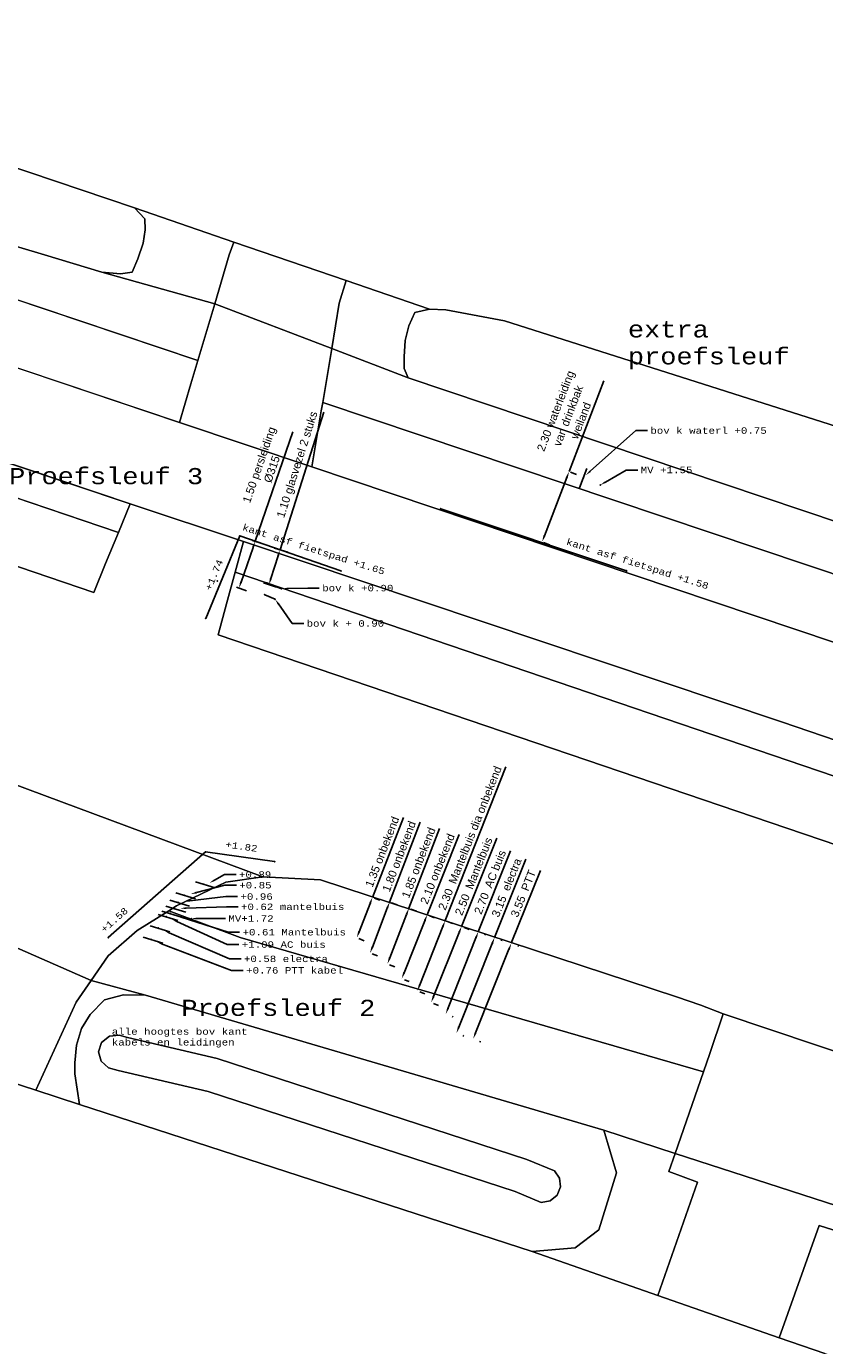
# Model space of a CAD drawing. Header units: metres. Extents: x 33225 to 36661, y 376385 to 377815.
# Tile 9 of 49: x 34453 to 34478, y 377136 to 377177. Entities that reach past the tile are written whole.
import ezdxf
from ezdxf import colors
from ezdxf.entities.mleader import LeaderData, LeaderLine
from ezdxf.math import Vec2, Vec3

# ---------------------------------------------------------------- set-up
doc = ezdxf.new("R2010")
doc.units = ezdxf.units.M
for name, color, linetype, lineweight in [('B-WE-GR-GRAS-GV', 252, 'Continuous', 13), ('B-WE-OG-TERREIN_ERF-GV', 252, 'Continuous', 18), ('B-WE-OG-WATER-GV', 252, 'Continuous', 18), ('B-WE-OG-WATER_SLOOT-GV', 252, 'Continuous', 18), ('B-WE-OG-WEG-GV', 252, 'Continuous', 18), ('B-WE-VH-ONVERHARD-GV', 252, 'Continuous', 18), ('B-WE-VH-VERHARDING_ASFALT-GV', 252, 'Continuous', 18), ('B-WE-VH-VERHARDING_BETONSTRAATSTEEN-GV', 252, 'Continuous', 18)]:
    doc.layers.add(name, color=color, linetype=linetype, lineweight=lineweight)
for name, color, linetype in [('hulp maat lijn', 1, 'Continuous'), ('SCS_MEASURE_LINE', 60, 'Continuous'), ('SCS_MEASURE_POINT', 60, 'Continuous')]:
    doc.layers.add(name, color=color, linetype=linetype)
doc.styles.add('STANDAARD', font='cour.ttf', dxfattribs={"height": 5})
doc.styles.get("Standard").update_dxf_attribs({"font": 'arial.ttf'})
doc.dimstyles.new('ISO-25', dxfattribs={"dimtxt": 2.5, "dimasz": 2.5, "dimexe": 1.25, "dimexo": 0.625, "dimtad": 1, "dimtxsty": 'Standard', "dimcen": 2.5, "dimadec": 0, "dimazin": 0, "dimtfac": 1, "dimtmove": 0, "dimatfit": 3, "dimfxl": 1, "dimarcsym": 0})

# ---------------------------------------------------------------- blocks, each defined once
blk = doc.blocks.new('*D13')
at = {"layer": 'Defpoints', "color": 0, "transparency": 16777216}
for p in [(34462.169, 377150.892, 1.831), (34461.683, 377149.639, 1.831), (34463.481, 377148.942)]:
    blk.add_point(p, dxfattribs=at)
at = {"layer": 'hulp maat lijn', "color": 0, "lineweight": -2, "transparency": 16777216}
for p, q in [((34463.967, 377150.195), (34464.925, 377152.664)), ((34463.553, 377149.128), (34463.895, 377150.009)), ((34464.034, 377150.169), (34464.2, 377150.105)), ((34463.548, 377148.916), (34463.714, 377148.851))]:
    blk.add_line(p, q, dxfattribs=at)
at = {"layer": 'hulp maat lijn', "color": 0, "transparency": 16777216}
for points in [[(34463.864, 377150.021), (34463.926, 377149.996), (34463.967, 377150.195)], [(34463.522, 377149.14), (34463.584, 377149.116), (34463.481, 377148.942)]]:
    blk.add_solid(points, dxfattribs=at)
at = {"layer": 'hulp maat lijn', "color": 0, "transparency": 16777216, "insert": (34464.27, 377151.605), "char_height": 0.25, "width": 2.34048, "attachment_point": 5, "rotation": 68.802}
blk.add_mtext('1.35 onbekend', dxfattribs=at)
blk = doc.blocks.new('*D14')
at = {"layer": 'Defpoints', "color": 0, "transparency": 16777216}
for p in [(34462.69, 377150.742, 1.831), (34462.086, 377149.159, 1.831), (34463.894, 377148.468)]:
    blk.add_point(p, dxfattribs=at)
at = {"layer": 'hulp maat lijn', "color": 0, "lineweight": -2, "transparency": 16777216}
for p, q in [((34464.499, 377150.051), (34465.444, 377152.524)), ((34464.559, 377150.028), (34464.732, 377149.962)), ((34463.965, 377148.655), (34464.427, 377149.864)), ((34463.954, 377148.445), (34464.127, 377148.379))]:
    blk.add_line(p, q, dxfattribs=at)
at = {"layer": 'hulp maat lijn', "color": 0, "transparency": 16777216}
for points in [[(34464.396, 377149.876), (34464.458, 377149.852), (34464.499, 377150.051)], [(34463.934, 377148.667), (34463.996, 377148.643), (34463.894, 377148.468)]]:
    blk.add_solid(points, dxfattribs=at)
at = {"layer": 'hulp maat lijn', "color": 0, "transparency": 16777216, "insert": (34464.794, 377151.462), "char_height": 0.25, "width": 2.34048, "attachment_point": 5, "rotation": 69.0909}
blk.add_mtext('1.80 onbekend', dxfattribs=at)
blk = doc.blocks.new('*D15')
at = {"layer": 'Defpoints', "color": 0, "transparency": 16777216}
for p in [(34463.294, 377150.55, 1.831), (34462.63, 377148.829, 1.831), (34464.432, 377148.134)]:
    blk.add_point(p, dxfattribs=at)
at = {"layer": 'hulp maat lijn', "color": 0, "lineweight": -2, "transparency": 16777216}
for p, q in [((34465.096, 377149.855), (34466.05, 377152.328)), ((34464.504, 377148.321), (34465.024, 377149.668)), ((34465.16, 377149.83), (34465.329, 377149.765)), ((34464.496, 377148.109), (34464.665, 377148.044))]:
    blk.add_line(p, q, dxfattribs=at)
at = {"layer": 'hulp maat lijn', "color": 0, "transparency": 16777216}
for points in [[(34464.993, 377149.68), (34465.055, 377149.656), (34465.096, 377149.855)], [(34464.473, 377148.333), (34464.535, 377148.309), (34464.432, 377148.134)]]:
    blk.add_solid(points, dxfattribs=at)
at = {"layer": 'hulp maat lijn', "color": 0, "transparency": 16777216, "insert": (34465.397, 377151.268), "char_height": 0.25, "width": 2.34048, "attachment_point": 5, "rotation": 68.909}
blk.add_mtext('1.85 onbekend', dxfattribs=at)
blk = doc.blocks.new('*D16')
at = {"layer": 'Defpoints', "color": 0, "transparency": 16777216}
for p in [(34463.893, 377150.362, 1.831), (34463.103, 377148.382, 1.831), (34464.874, 377147.676)]:
    blk.add_point(p, dxfattribs=at)
at = {"layer": 'hulp maat lijn', "color": 0, "lineweight": -2, "transparency": 16777216}
for p, q in [((34465.663, 377149.657), (34466.654, 377152.143)), ((34465.75, 377149.622), (34465.895, 377149.564)), ((34464.948, 377147.862), (34465.589, 377149.471)), ((34464.961, 377147.641), (34465.106, 377147.584))]:
    blk.add_line(p, q, dxfattribs=at)
at = {"layer": 'hulp maat lijn', "color": 0, "transparency": 16777216}
for points in [[(34465.558, 377149.484), (34465.62, 377149.459), (34465.663, 377149.657)], [(34464.917, 377147.874), (34464.979, 377147.85), (34464.874, 377147.676)]]:
    blk.add_solid(points, dxfattribs=at)
at = {"layer": 'hulp maat lijn', "color": 0, "transparency": 16777216, "insert": (34465.984, 377151.077), "char_height": 0.25, "width": 2.34048, "attachment_point": 5, "rotation": 68.2757}
blk.add_mtext('2.10 onbekend', dxfattribs=at)
blk = doc.blocks.new('*D17')
at = {"layer": 'Defpoints', "color": 0, "transparency": 16777216}
for p in [(34464.432, 377150.181, 1.831), (34463.571, 377148.006, 1.831), (34465.36, 377147.298)]:
    blk.add_point(p, dxfattribs=at)
at = {"layer": 'hulp maat lijn', "color": 0, "lineweight": -2, "transparency": 16777216}
for p, q in [((34466.22, 377149.473), (34468.104, 377154.235)), ((34465.433, 377147.484), (34466.147, 377149.287)), ((34466.291, 377149.445), (34466.453, 377149.381)), ((34465.431, 377147.27), (34465.592, 377147.206))]:
    blk.add_line(p, q, dxfattribs=at)
at = {"layer": 'hulp maat lijn', "color": 0, "transparency": 16777216}
for points in [[(34466.116, 377149.299), (34466.177, 377149.275), (34466.22, 377149.473)], [(34465.402, 377147.496), (34465.464, 377147.472), (34465.36, 377147.298)]]:
    blk.add_solid(points, dxfattribs=at)
at = {"layer": 'hulp maat lijn', "color": 0, "transparency": 16777216, "insert": (34466.987, 377152.031), "char_height": 0.25, "width": 5.4404, "attachment_point": 5, "rotation": 68.413}
blk.add_mtext('2.30  Mantelbuis dia onbekend', dxfattribs=at)
blk = doc.blocks.new('*D18')
at = {"layer": 'Defpoints', "color": 0, "transparency": 16777216}
for p in [(34464.949, 377150.008, 1.831), (34464.007, 377147.651, 1.831), (34465.787, 377146.939)]:
    blk.add_point(p, dxfattribs=at)
at = {"layer": 'hulp maat lijn', "color": 0, "lineweight": -2, "transparency": 16777216}
for p, q in [((34466.73, 377149.296), (34467.824, 377152.032)), ((34466.806, 377149.266), (34466.962, 377149.203)), ((34465.861, 377147.125), (34466.655, 377149.11)), ((34465.864, 377146.908), (34466.019, 377146.846))]:
    blk.add_line(p, q, dxfattribs=at)
at = {"layer": 'hulp maat lijn', "color": 0, "transparency": 16777216}
for points in [[(34466.624, 377149.123), (34466.686, 377149.098), (34466.73, 377149.296)], [(34465.83, 377147.137), (34465.892, 377147.112), (34465.787, 377146.939)]]:
    blk.add_solid(points, dxfattribs=at)
at = {"layer": 'hulp maat lijn', "color": 0, "transparency": 16777216, "insert": (34467.104, 377150.845), "char_height": 0.25, "width": 2.88391, "attachment_point": 5, "rotation": 68.202}
blk.add_mtext('2.50  Mantelbuis', dxfattribs=at)
blk = doc.blocks.new('*D19')
at = {"layer": 'Defpoints', "color": 0, "transparency": 16777216}
for p in [(34465.584, 377149.788, 1.831), (34464.575, 377147.242, 1.831), (34466.239, 377146.582)]:
    blk.add_point(p, dxfattribs=at)
at = {"layer": 'hulp maat lijn', "color": 0, "lineweight": -2, "transparency": 16777216}
for p, q in [((34467.248, 377149.128), (34468.244, 377151.639)), ((34466.313, 377146.768), (34467.174, 377148.942)), ((34467.443, 377149.051), (34467.481, 377149.036)), ((34466.434, 377146.505), (34466.472, 377146.49))]:
    blk.add_line(p, q, dxfattribs=at)
at = {"layer": 'hulp maat lijn', "color": 0, "transparency": 16777216}
for points in [[(34467.143, 377148.954), (34467.205, 377148.93), (34467.248, 377149.128)], [(34466.282, 377146.78), (34466.344, 377146.756), (34466.239, 377146.582)]]:
    blk.add_solid(points, dxfattribs=at)
at = {"layer": 'hulp maat lijn', "color": 0, "transparency": 16777216, "insert": (34467.612, 377150.667), "char_height": 0.25, "width": 2.88391, "attachment_point": 5, "rotation": 68.3793}
blk.add_mtext('2.70  AC buis', dxfattribs=at)
blk = doc.blocks.new('*D20')
at = {"layer": 'Defpoints', "color": 0, "transparency": 16777216}
for p in [(34466.094, 377149.615, 1.831), (34464.911, 377146.654, 1.831), (34466.57, 377145.991)]:
    blk.add_point(p, dxfattribs=at)
at = {"layer": 'hulp maat lijn', "color": 0, "lineweight": -2, "transparency": 16777216}
for p, q in [((34467.752, 377148.952), (34468.723, 377151.382)), ((34466.644, 377146.177), (34467.678, 377148.767)), ((34467.951, 377148.873), (34467.985, 377148.86)), ((34466.769, 377145.912), (34466.802, 377145.899))]:
    blk.add_line(p, q, dxfattribs=at)
at = {"layer": 'hulp maat lijn', "color": 0, "transparency": 16777216}
for points in [[(34467.647, 377148.779), (34467.709, 377148.754), (34467.752, 377148.952)], [(34466.613, 377146.189), (34466.675, 377146.165), (34466.57, 377145.991)]]:
    blk.add_solid(points, dxfattribs=at)
at = {"layer": 'hulp maat lijn', "color": 0, "transparency": 16777216, "insert": (34468.123, 377150.495), "char_height": 0.25, "width": 2.88391, "attachment_point": 5, "rotation": 68.2259}
blk.add_mtext('3.15  electra', dxfattribs=at)
blk = doc.blocks.new('*D21')
at = {"layer": 'Defpoints', "color": 0, "transparency": 16777216}
for p in [(34466.613, 377149.433, 1.831), (34465.43, 377146.472, 1.831), (34467.088, 377145.81)]:
    blk.add_point(p, dxfattribs=at)
at = {"layer": 'hulp maat lijn', "color": 0, "lineweight": -2, "transparency": 16777216}
for p, q in [((34468.271, 377148.771), (34469.171, 377151.023)), ((34467.163, 377145.996), (34468.197, 377148.585)), ((34468.47, 377148.691), (34468.503, 377148.678)), ((34467.287, 377145.73), (34467.321, 377145.717))]:
    blk.add_line(p, q, dxfattribs=at)
at = {"layer": 'hulp maat lijn', "color": 0, "transparency": 16777216}
for points in [[(34468.166, 377148.598), (34468.228, 377148.573), (34468.271, 377148.771)], [(34467.132, 377146.008), (34467.193, 377145.983), (34467.088, 377145.81)]]:
    blk.add_solid(points, dxfattribs=at)
at = {"layer": 'hulp maat lijn', "color": 0, "transparency": 16777216, "insert": (34468.642, 377150.313), "char_height": 0.25, "width": 2.88391, "attachment_point": 5, "rotation": 68.2259}
blk.add_mtext('3.55  PTT', dxfattribs=at)
blk = doc.blocks.new('*D22')
at = {"layer": 'Defpoints', "color": 0, "transparency": 16777216}
for p in [(34468.239, 377164.084, 1.831), (34467.404, 377161.909, 1.831), (34469.226, 377161.21)]:
    blk.add_point(p, dxfattribs=at)
at = {"layer": 'hulp maat lijn', "color": 0, "lineweight": -2, "transparency": 16777216}
for p, q in [((34470.061, 377163.385), (34471.138, 377166.192)), ((34469.297, 377161.396), (34469.989, 377163.198)), ((34470.107, 377163.368), (34470.294, 377163.296)), ((34469.271, 377161.192), (34469.459, 377161.12))]:
    blk.add_line(p, q, dxfattribs=at)
at = {"layer": 'hulp maat lijn', "color": 0, "transparency": 16777216}
for points in [[(34469.958, 377163.21), (34470.02, 377163.186), (34470.061, 377163.385)], [(34469.266, 377161.408), (34469.328, 377161.384), (34469.226, 377161.21)]]:
    blk.add_solid(points, dxfattribs=at)
at = {"layer": 'hulp maat lijn', "color": 0, "transparency": 16777216, "insert": (34470.034, 377165.113), "char_height": 0.25, "width": 2.75852, "attachment_point": 5, "rotation": 68.9978}
blk.add_mtext('2.30 waterleiding van drinkbak weiland', dxfattribs=at)
blk = doc.blocks.new('*D23')
at = {"layer": 'Defpoints', "color": 0, "transparency": 16777216}
for p in [(34459.026, 377161.62, 1.831), (34458.682, 377160.54, 1.831), (34460.759, 377159.88)]:
    blk.add_point(p, dxfattribs=at)
at = {"layer": 'hulp maat lijn', "color": 0, "lineweight": -2, "transparency": 16777216}
for p, q in [((34461.102, 377160.96), (34462.456, 377165.221)), ((34460.819, 377160.07), (34461.042, 377160.77)), ((34460.932, 377161.015), (34461.34, 377160.885)), ((34460.588, 377159.934), (34460.997, 377159.804))]:
    blk.add_line(p, q, dxfattribs=at)
at = {"layer": 'hulp maat lijn', "color": 0, "transparency": 16777216}
for points in [[(34461.01, 377160.78), (34461.073, 377160.76), (34461.102, 377160.96)], [(34460.787, 377160.08), (34460.851, 377160.06), (34460.759, 377159.88)]]:
    blk.add_solid(points, dxfattribs=at)
at = {"layer": 'hulp maat lijn', "color": 0, "transparency": 16777216, "insert": (34461.663, 377163.592), "char_height": 0.25, "width": 3.94465, "attachment_point": 5, "rotation": 72.3685}
blk.add_mtext('1.10 glasvezel 2 stuks', dxfattribs=at)
blk = doc.blocks.new('*D24')
at = {"layer": 'Defpoints', "color": 0, "transparency": 16777216}
for p in [(34458.36, 377161.903, 1.831), (34457.861, 377160.454, 1.831), (34459.831, 377159.774)]:
    blk.add_point(p, dxfattribs=at)
at = {"layer": 'hulp maat lijn', "color": 0, "lineweight": -2, "transparency": 16777216}
for p, q in [((34460.33, 377161.224), (34461.499, 377164.611)), ((34459.896, 377159.963), (34460.265, 377161.035)), ((34460.251, 377161.251), (34460.567, 377161.142)), ((34459.751, 377159.802), (34460.067, 377159.693))]:
    blk.add_line(p, q, dxfattribs=at)
at = {"layer": 'hulp maat lijn', "color": 0, "transparency": 16777216}
for points in [[(34460.234, 377161.045), (34460.297, 377161.024), (34460.33, 377161.224)], [(34459.864, 377159.974), (34459.927, 377159.953), (34459.831, 377159.774)]]:
    blk.add_solid(points, dxfattribs=at)
at = {"layer": 'hulp maat lijn', "color": 0, "transparency": 16777216, "insert": (34460.655, 377163.525), "char_height": 0.25, "width": 2.75852, "attachment_point": 5, "rotation": 70.9734}
blk.add_mtext('1.50 persleiding Ø315', dxfattribs=at)

msp = doc.modelspace()

# ---------------------------------------------------------------- linework, layer by layer
msp.add_line((34462.311, 377146.769, 0.758), (34462.311, 377146.769, 0.758))
at = {"layer": 'B-WE-GR-GRAS-GV'}
msp.add_lwpolyline([(34351.554, 377207.998), (34438.682, 377177.796), (34438.62, 377177.614), (34456.59, 377171.55), (34459.667, 377170.496), (34463.148, 377169.304), (34465.73, 377168.42), (34466.24, 377168.39), (34468.06, 377168.05), (34523.44, 377150.44), (34531.907, 377147.356), (34541.277, 377176.737), (34541.12, 377176.79), (34540.66, 377176.96), (34537.997, 377177.993), (34517.83, 377184.4), (34494.15, 377192.27), (34469.5, 377200.23), (34427.832, 377214.118)], dxfattribs=at)
at = {"layer": 'B-WE-OG-TERREIN_ERF-GV'}
msp.add_lwpolyline([(34501.485, 377107.204), (34470.752, 377116.314), (34477.986, 377136.064), (34476.576, 377136.554), (34472.811, 377137.865), (34468.913, 377139.221), (34454.884, 377143.783), (34453.53, 377144.223), (34449.998, 377145.371), (34446.415, 377146.536), (34442.08, 377147.95), (34439.17, 377148.21), (34438.857, 377148.308), (34433.385, 377150.028), (34427.252, 377131.362), (34393.179, 377143.021), (34385.276, 377119.831), (34412.742, 377110.115), (34409.244, 377098.584)], dxfattribs=at)
at = {"layer": 'B-WE-OG-WATER-GV'}
for points in [[(34410.27, 377187.18), (34379.324, 377197.386), (34378.502, 377195.304), (34397.63, 377188.94), (34421.29, 377181.15), (34448.81, 377171.59), (34453.8, 377170.1), (34455.58, 377169.56), (34456.16, 377169.51), (34456.52, 377169.56), (34456.69, 377169.97), (34456.86, 377170.46), (34456.92, 377170.87), (34456.91, 377171.21), (34456.59, 377171.55), (34438.62, 377177.614)], [(34459.157, 377145.206), (34456.371, 377145.851), (34456.118, 377145.924), (34455.813, 377145.895), (34455.574, 377145.703), (34455.48, 377145.412), (34455.561, 377145.116), (34455.791, 377144.914), (34456.087, 377144.827), (34458.873, 377144.182), (34468.387, 377141.081), (34469.2, 377140.746), (34469.473, 377140.795), (34469.688, 377140.969), (34469.794, 377141.225), (34469.763, 377141.501), (34469.605, 377141.728), (34468.755, 377142.079)]]:
    msp.add_lwpolyline(points, close=True, dxfattribs=at)
msp.add_lwpolyline([(34647.755, 377108.222), (34538.43, 377144.98), (34531.907, 377147.356), (34523.44, 377150.44), (34468.06, 377168.05), (34466.24, 377168.39), (34465.73, 377168.42), (34465.28, 377168.31), (34465.09, 377167.9), (34464.98, 377167.45), (34464.95, 377166.94), (34464.95, 377166.58), (34465.07, 377166.29), (34488.31, 377158.48), (34518.66, 377148.17), (34537.3, 377141.97), (34617.285, 377115.16)], dxfattribs=at)
at = {"layer": 'B-WE-OG-WATER_SLOOT-GV'}
for points in [[(34471.531, 377141.664), (34471.142, 377142.98), (34456.93, 377147.16), (34456.25, 377147.18), (34455.66, 377147.02), (34455.22, 377146.57), (34454.95, 377146.13), (34454.79, 377145.62), (34454.74, 377145.07), (34454.74, 377144.73), (34454.884, 377143.783), (34468.913, 377139.221), (34470.248, 377139.338), (34470.984, 377139.897)], [(34469.2, 377140.746), (34468.387, 377141.081), (34458.873, 377144.182), (34456.087, 377144.827), (34455.791, 377144.914), (34455.561, 377145.116), (34455.48, 377145.412), (34455.574, 377145.703), (34455.813, 377145.895), (34456.118, 377145.924), (34456.371, 377145.851), (34459.157, 377145.206), (34468.755, 377142.079), (34469.605, 377141.728), (34469.763, 377141.501), (34469.794, 377141.225), (34469.688, 377140.969), (34469.473, 377140.795)]]:
    msp.add_lwpolyline(points, close=True, dxfattribs=at)
at = {"layer": 'B-WE-OG-WEG-GV'}
for points in [[(34226.216, 377244.816), (34176.036, 377261.616), (34124.473, 377278.937), (34087.46, 377291.218), (34055.449, 377301.995), (34038.439, 377307.744), (34037.78, 377305.855), (34054.81, 377300.1), (34086.83, 377289.32), (34123.84, 377277.04), (34175.4, 377259.72), (34225.58, 377242.92), (34275.08, 377226.27), (34323.91, 377209.93), (34374.79, 377192.87), (34431.18, 377173.91), (34457.989, 377164.907), (34458.342, 377166.098), (34458.558, 377166.826), (34431.817, 377175.806), (34375.426, 377194.766), (34324.545, 377211.827), (34275.716, 377228.166)], [(34240.26, 377234.82), (34190.21, 377251.72), (34143.99, 377267.06), (34085.87, 377286.64), (34058.45, 377295.54), (34036.702, 377302.769), (34036.5, 377302.19), (34069.044, 377291.247), (34084.437, 377286.136), (34134.136, 377269.426), (34182.204, 377253.347), (34230.674, 377237.187), (34272.486, 377223.156), (34317.778, 377207.916), (34364.556, 377192.226), (34406.715, 377178.106), (34447.17, 377164.525), (34456.092, 377161.494), (34456.46, 377162.39), (34423.22, 377173.52), (34379.04, 377188.24), (34334.55, 377203.3), (34285.28, 377219.66)], [(34462.425, 377165.527), (34462.704, 377167.195), (34459.079, 377168.581), (34458.558, 377166.826), (34458.342, 377166.098), (34457.989, 377164.907), (34462.09, 377163.53), (34462.382, 377165.27)], [(34537.3, 377141.97), (34518.66, 377148.17), (34488.31, 377158.48), (34465.07, 377166.29), (34462.704, 377167.195), (34462.425, 377165.527), (34478.958, 377159.975), (34521.538, 377145.598), (34536.957, 377140.766), (34621.434, 377112.395), (34621.863, 377113.626), (34617.285, 377115.16)], [(34536.957, 377140.766), (34521.538, 377145.598), (34478.958, 377159.975), (34462.425, 377165.527), (34462.382, 377165.27), (34462.09, 377163.53), (34478.32, 377158.08), (34520.94, 377143.69), (34536.32, 377138.87), (34616.092, 377112.08), (34616.232, 377112.033), (34620.776, 377110.507), (34621.434, 377112.395)], [(34476.65, 377155.63), (34459.97, 377161.22), (34459.712, 377160.265), (34481.612, 377152.814), (34515.58, 377141.351), (34534.98, 377135.021), (34550.282, 377129.895), (34550.6, 377130.827), (34535.509, 377135.887), (34535.448, 377135.904), (34521.44, 377140.35)], [(34481.612, 377152.814), (34459.712, 377160.265), (34459.448, 377159.286), (34459.19, 377158.33), (34480.97, 377150.92), (34514.96, 377139.45), (34534.36, 377133.12), (34549.637, 377128.002), (34549.955, 377128.934), (34550.282, 377129.895), (34534.98, 377135.021), (34515.58, 377141.351)], [(34462.36, 377150.741), (34460.57, 377150.83), (34459.42, 377150.67), (34457.89, 377149.93), (34457.653, 377149.782), (34459.872, 377148.956), (34474.224, 377144.789), (34474.423, 377145.362), (34474.835, 377146.591), (34474.147, 377146.86), (34473.388, 377147.113)], [(34459.872, 377148.956), (34457.653, 377149.782), (34456.67, 377149.17), (34455.78, 377148.38), (34455.248, 377147.619), (34456.93, 377147.16), (34471.142, 377142.98), (34473.348, 377142.264), (34474.224, 377144.789)]]:
    msp.add_lwpolyline(points, close=True, dxfattribs=at)
for points in [[(34226.216, 377244.816), (34275.716, 377228.166), (34324.545, 377211.827), (34375.426, 377194.766), (34431.817, 377175.806), (34458.558, 377166.826), (34459.079, 377168.581), (34455.58, 377169.56), (34453.8, 377170.1), (34448.81, 377171.59), (34421.29, 377181.15), (34397.63, 377188.94), (34378.502, 377195.304), (34371.12, 377197.76), (34346.81, 377206.02), (34324.83, 377213.36), (34304.11, 377220.32), (34281.59, 377227.9), (34258.95, 377235.47)], [(34230.04, 377235.29), (34271.85, 377221.26), (34317.14, 377206.02), (34363.92, 377190.33), (34406.08, 377176.21), (34446.53, 377162.63), (34455.33, 377159.64), (34455.698, 377160.536), (34456.092, 377161.494), (34447.17, 377164.525), (34406.715, 377178.106), (34364.556, 377192.226), (34317.778, 377207.916), (34272.486, 377223.156), (34230.674, 377237.187)]]:
    msp.add_lwpolyline(points, dxfattribs=at)
at = {"layer": 'B-WE-VH-ONVERHARD-GV'}
for points in [[(34459.53, 377170.1), (34459.667, 377170.496), (34456.59, 377171.55), (34456.91, 377171.21), (34456.92, 377170.87), (34456.86, 377170.46), (34456.69, 377169.97), (34456.52, 377169.56), (34456.16, 377169.51), (34455.58, 377169.56), (34459.079, 377168.581)], [(34463.148, 377169.304), (34459.667, 377170.496), (34459.53, 377170.1), (34459.079, 377168.581), (34462.704, 377167.195), (34462.94, 377168.6)], [(34465.09, 377167.9), (34465.28, 377168.31), (34465.73, 377168.42), (34463.148, 377169.304), (34462.94, 377168.6), (34462.704, 377167.195), (34465.07, 377166.29), (34464.95, 377166.58), (34464.95, 377166.94), (34464.98, 377167.45)], [(34455.248, 377147.619), (34450.981, 377149.49), (34450.93, 377149.09), (34449.998, 377145.371), (34453.53, 377144.223), (34454.78, 377146.95)], [(34454.74, 377145.07), (34454.79, 377145.62), (34454.95, 377146.13), (34455.22, 377146.57), (34455.66, 377147.02), (34456.25, 377147.18), (34456.93, 377147.16), (34455.248, 377147.619), (34454.78, 377146.95), (34453.53, 377144.223), (34454.884, 377143.783), (34454.74, 377144.73)], [(34474.041, 377141.371), (34473.151, 377141.698), (34473.348, 377142.264), (34471.142, 377142.98), (34471.531, 377141.664), (34470.984, 377139.897), (34470.248, 377139.338), (34468.913, 377139.221), (34472.811, 377137.865)], [(34479.826, 377138.888), (34481.211, 377139.712), (34479.093, 377140.4), (34478.856, 377139.696), (34477.808, 377140.031), (34476.576, 377136.554), (34477.986, 377136.064), (34479.109, 377135.673), (34479.054, 377137.034)]]:
    msp.add_lwpolyline(points, close=True, dxfattribs=at)
at = {"layer": 'B-WE-VH-VERHARDING_ASFALT-GV'}
for points in [[(34616.092, 377112.08), (34536.32, 377138.87), (34520.94, 377143.69), (34478.32, 377158.08), (34462.09, 377163.53), (34457.989, 377164.907), (34431.18, 377173.91), (34374.79, 377192.87), (34323.91, 377209.93), (34275.08, 377226.27), (34225.58, 377242.92)], [(34549.637, 377128.002), (34534.36, 377133.12), (34514.96, 377139.45), (34480.97, 377150.92), (34459.19, 377158.33), (34459.448, 377159.286), (34459.712, 377160.265), (34459.97, 377161.22), (34456.46, 377162.39), (34456.092, 377161.494), (34455.698, 377160.536), (34455.33, 377159.64), (34446.53, 377162.63), (34406.08, 377176.21), (34363.92, 377190.33), (34317.14, 377206.02), (34271.85, 377221.26), (34230.04, 377235.29)], [(34240.26, 377234.82), (34285.28, 377219.66), (34334.55, 377203.3), (34379.04, 377188.24), (34423.22, 377173.52), (34456.46, 377162.39), (34459.97, 377161.22), (34476.65, 377155.63), (34521.44, 377140.35), (34535.448, 377135.904), (34535.509, 377135.887), (34550.6, 377130.827)], [(34259.59, 377218.71), (34300.77, 377204.91), (34351.42, 377187.87), (34361.51, 377184.49), (34372.85, 377180.68), (34412.58, 377167.38), (34449.05, 377155.12), (34460.57, 377150.83), (34462.36, 377150.741), (34473.388, 377147.113), (34474.147, 377146.86), (34474.835, 377146.591), (34480.591, 377144.654), (34524.798, 377129.655), (34533.634, 377126.824), (34546.403, 377122.533)]]:
    msp.add_lwpolyline(points, dxfattribs=at)
at = {"layer": 'B-WE-VH-VERHARDING_BETONSTRAATSTEEN-GV'}
for points in [[(34449.05, 377155.12), (34449.37, 377154.88), (34449.73, 377154.52), (34450.03, 377154), (34450.2, 377153.47), (34450.751, 377152.352), (34450.9, 377152.05), (34451.13, 377150.65), (34450.981, 377149.49), (34455.248, 377147.619), (34455.78, 377148.38), (34456.67, 377149.17), (34457.653, 377149.782), (34457.89, 377149.93), (34459.42, 377150.67), (34460.57, 377150.83)], [(34474.835, 377146.591), (34474.423, 377145.362), (34474.224, 377144.789), (34473.348, 377142.264), (34479.093, 377140.4), (34479.927, 377142.882), (34480.157, 377143.435), (34480.591, 377144.654)], [(34477.808, 377140.031), (34478.856, 377139.696), (34479.093, 377140.4), (34473.348, 377142.264), (34473.151, 377141.698), (34474.041, 377141.371), (34472.811, 377137.865), (34476.576, 377136.554)]]:
    msp.add_lwpolyline(points, close=True, dxfattribs=at)
at = {"layer": 'hulp maat lijn'}
for p, q in [((34470.385, 377162.88), (34470.614, 377163.475)), ((34458.483, 377150.674), (34459.094, 377150.49)), ((34457.685, 377150.109), (34458.296, 377149.925)), ((34457.874, 377150.332), (34458.485, 377150.148)), ((34457.328, 377149.664), (34457.939, 377149.481)), ((34457.435, 377149.766), (34458.046, 377149.582)), ((34457.568, 377149.917), (34458.179, 377149.733)), ((34457.076, 377149.315), (34457.686, 377149.131)), ((34456.862, 377148.959), (34457.473, 377148.776))]:
    msp.add_line(p, q, dxfattribs=at)
at = {"layer": 'SCS_MEASURE_LINE', "linetype": 'Continuous'}
for p, q in [((34460.695, 377159.938, 0.898), (34461.149, 377159.753, 0.902)), ((34460.628, 377159.567, 0.806), (34460.949, 377159.432, 0.806))]:
    msp.add_line(p, q, dxfattribs=at)
for points in [[(34471.841, 377160.307, 1.602), (34471.839, 377160.31, 1.595), (34466.083, 377162.231, 1.578)], [(34462.99, 377160.305, 1.644), (34459.854, 377161.391, 1.673), (34458.8, 377158.834, 1.789)], [(34460.932, 377151.304, 1.813), (34458.795, 377151.601, 1.823), (34455.78, 377148.951, 1.588)]]:
    msp.add_polyline3d(points, dxfattribs=at)
at = {"layer": 'SCS_MEASURE_LINE'}
for p in [(34466.083, 377162.231, 1.578), (34459.854, 377161.391, 1.673), (34462.99, 377160.305, 1.644), (34471.839, 377160.31, 1.595), (34471.841, 377160.307, 1.602), (34460.695, 377159.938, 0.898), (34460.628, 377159.567, 0.806), (34460.949, 377159.432, 0.806), (34461.149, 377159.753, 0.902), (34458.8, 377158.834, 1.789), (34458.795, 377151.601, 1.823), (34460.932, 377151.304, 1.813), (34455.78, 377148.951, 1.588)]:
    msp.add_point(p, dxfattribs=at)
at = {"layer": 'SCS_MEASURE_POINT'}
for p in [(34470.503, 377163.182, 0.752), (34471.03, 377162.968, 1.552), (34459.154, 377159.996, 1.738), (34458.745, 377150.603, 0.891), (34457.943, 377150.038, 0.962), (34458.148, 377150.259, 0.851), (34457.582, 377149.593, 1.085), (34457.69, 377149.697, 0.607), (34457.829, 377149.843, 0.618), (34457.33, 377149.242, 0.584), (34458.353, 377149.538, 1.717), (34457.121, 377148.888, 0.758)]:
    msp.add_point(p, dxfattribs=at)

# ---------------------------------------------------------------- texts
at = {"attachment_point": 1, "style": 'STANDAARD'}
for s, width, insert, char_height in [('extra proefsleuf', 6.68498, (34471.885, 377168.039), 0.5), ('Proefsleuf 3', 6.68498, (34452.707, 377163.494), 0.5), ('Proefsleuf 2', 6.68498, (34458.044, 377147.022), 0.5), ('alle hoogtes bov kant\\Pkabels en leidingen', 6.10552, (34455.888, 377146.139), 0.2)]:
    msp.add_mtext_dynamic_manual_height_columns(s, width=width, gutter_width=1, heights=[0], dxfattribs=dict(at, insert=insert, char_height=char_height))
at = {"char_height": 0.2, "attachment_point": 1, "style": 'STANDAARD'}
for s, width, insert, rotation in [('kant asf fietspad +1.65', 5.04771, (34459.978, 377161.768), 342.4408), ('kant asf fietspad +1.58', 5.0663, (34470.014, 377161.318, 1.581), 342.4408), ('+1.74', 1.73762, (34458.773, 377159.757, 1.753), 67.6011), ('+1.82', 1.28891, (34459.425, 377151.94, 1.82), 352.0819), ('+1.58', 1.16721, (34455.525, 377149.241, 1.588), 41.3052)]:
    msp.add_mtext_dynamic_manual_height_columns(s, width=width, gutter_width=1, heights=[0], dxfattribs=dict(at, insert=insert, rotation=rotation))

# ---------------------------------------------------------------- dimensions: what is measured, and where the dimension line sits
at = {"layer": 'hulp maat lijn'}
for base, p1, p2, angle, text, picture, middle in [((34469.226, 377161.21), (34468.239, 377164.084, 1.831), (34467.404, 377161.909, 1.831), 248.9978, '2.30 waterleiding van drinkbak weiland', '*D22', (34470.635, 377164.882)), ((34460.759, 377159.88), (34459.026, 377161.62, 1.831), (34458.682, 377160.54, 1.831), 252.3685, '1.10 glasvezel 2 stuks', '*D23', (34461.913, 377163.513)), ((34459.831, 377159.774), (34458.36, 377161.903, 1.831), (34457.861, 377160.454, 1.831), 250.9734, '1.50 persleiding Ø315', '*D24', (34461.074, 377163.38)), ((34465.36, 377147.298), (34464.432, 377150.181, 1.831), (34463.571, 377148.006, 1.831), 248.413, '2.30  Mantelbuis dia onbekend', '*D17', (34467.199, 377151.947)), ((34463.481, 377148.942), (34462.169, 377150.892, 1.831), (34461.683, 377149.639, 1.831), 248.802, '1.35 onbekend', '*D13', (34464.482, 377151.523)), ((34463.894, 377148.468), (34462.69, 377150.742, 1.831), (34462.086, 377149.159, 1.831), 249.0909, '1.80 onbekend', '*D14', (34465.007, 377151.381)), ((34464.432, 377148.134), (34463.294, 377150.55, 1.831), (34462.63, 377148.829, 1.831), 248.909, '1.85 onbekend', '*D15', (34465.609, 377151.186)), ((34464.874, 377147.676), (34463.893, 377150.362, 1.831), (34463.103, 377148.382, 1.831), 248.2757, '2.10 onbekend', '*D16', (34466.195, 377150.993)), ((34465.787, 377146.939), (34464.949, 377150.008, 1.831), (34464.007, 377147.651, 1.831), 248.202, '2.50  Mantelbuis', '*D18', (34467.315, 377150.76)), ((34466.239, 377146.582), (34465.584, 377149.788, 1.831), (34464.575, 377147.242, 1.831), 248.3793, '2.70  AC buis', '*D19', (34467.825, 377150.583)), ((34466.57, 377145.991), (34466.094, 377149.615, 1.831), (34464.911, 377146.654, 1.831), 248.2259, '3.15  electra', '*D20', (34468.335, 377150.41)), ((34467.088, 377145.81), (34466.613, 377149.433, 1.831), (34465.43, 377146.472, 1.831), 248.2259, '3.55  PTT', '*D21', (34468.853, 377150.229))]:
    dim = msp.add_linear_dim(base=base, p1=p1, p2=p2, angle=angle, text=text, dimstyle='ISO-25', override={"dimtxt": 0.25, "dimasz": 0.2, "dimexe": 0.25, "dimexo": 2, "dimgap": 0.1}, dxfattribs=at)
    dim.commit()
    dim.dimension.update_dxf_attribs({"geometry": picture, "text_midpoint": middle, "dimtype": 161})

# ---------------------------------------------------------------- leaders
ml = msp.add_multileader_mtext('Standard')
ml.set_content('bov k waterl +0.75', color=256, style='STANDAARD')
ml.set_leader_properties()
ml.build(insert=Vec2(0, 0))
ml.multileader.update_dxf_attribs({"text_right_attachment_type": 6, "dogleg_length": 0.36, "arrow_head_size": 0.18})
ctx = ml.context
ctx.base_point, ctx.char_height, ctx.arrow_head_size, ctx.landing_gap_size, ctx.plane_origin = Vec3(34472.49, 377164.652, 0.752), 0.2, 0.18, 0.09, Vec3(34470.583, 377163.276, 0.752)
ctx.right_attachment = 6
notes = []
notes.append((ctx, [(0, (1, 1, 0), (34472.13, 377164.652, 0.752), (1, 0), 0.36, [(0, [(34470.583, 377163.276, 0.752)], 0, [])])]))
ctx.mtext.insert, ctx.mtext.width, ctx.mtext.flow_direction = Vec3(34472.58, 377164.755, 0.752), 3.77056, 5
ml = msp.add_multileader_mtext('Standard')
ml.set_content('MV +1.55', color=256, style='STANDAARD')
ml.set_leader_properties()
ml.build(insert=Vec2(0, 0))
ml.multileader.update_dxf_attribs({"text_right_attachment_type": 6, "dogleg_length": 0.36, "arrow_head_size": 0.18})
ctx = ml.context
ctx.base_point, ctx.char_height, ctx.arrow_head_size, ctx.landing_gap_size, ctx.plane_origin = Vec3(34472.19, 377163.432, 1.552), 0.2, 0.18, 0.09, Vec3(34471.03, 377162.968, 1.552)
ctx.right_attachment = 6
notes.append((ctx, [(0, (1, 1, 0), (34471.83, 377163.432, 1.552), (1, 0), 0.36, [(0, [(34471.03, 377162.968, 1.552)], 0, [])])]))
ctx.mtext.insert, ctx.mtext.flow_direction = Vec3(34472.28, 377163.535, 1.552), 5
ml = msp.add_multileader_mtext('Standard')
ml.set_content('bov k +0.90', color=256, style='STANDAARD')
ml.set_leader_properties()
ml.build(insert=Vec2(0, 0))
ml.multileader.update_dxf_attribs({"text_right_attachment_type": 6, "dogleg_length": 0.36, "arrow_head_size": 0.18})
ctx = ml.context
ctx.base_point, ctx.char_height, ctx.arrow_head_size, ctx.landing_gap_size, ctx.plane_origin = Vec3(34462.32, 377159.773, 0.902), 0.2, 0.18, 0.09, Vec3(34461.149, 377159.753, 0.902)
ctx.right_attachment = 6
notes.append((ctx, [(0, (1, 1, 0), (34461.96, 377159.773, 0.902), (1, 0), 0.36, [(0, [(34461.149, 377159.753, 0.902)], 0, [])])]))
ctx.mtext.insert, ctx.mtext.flow_direction = Vec3(34462.41, 377159.876, 0.902), 5
ml = msp.add_multileader_mtext('Standard')
ml.set_content('bov k + 0.90', color=256, style='STANDAARD')
ml.set_leader_properties()
ml.build(insert=Vec2(0, 0))
ml.multileader.update_dxf_attribs({"text_right_attachment_type": 6, "dogleg_length": 0.36, "arrow_head_size": 0.18})
ctx = ml.context
ctx.base_point, ctx.char_height, ctx.arrow_head_size, ctx.landing_gap_size, ctx.plane_origin = Vec3(34461.836, 377158.677, 0.806), 0.2, 0.18, 0.09, Vec3(34460.949, 377159.432, 0.806)
ctx.right_attachment = 6
notes.append((ctx, [(0, (1, 1, 0), (34461.476, 377158.677, 0.806), (1, 0), 0.36, [(0, [(34460.949, 377159.432, 0.806)], 0, [])])]))
ctx.mtext.insert, ctx.mtext.flow_direction = Vec3(34461.926, 377158.78, 0.806), 5
ml = msp.add_multileader_mtext('Standard')
ml.set_content('+0.89', color=256, style='STANDAARD')
ml.set_leader_properties()
ml.build(insert=Vec2(0, 0))
ml.multileader.update_dxf_attribs({"text_right_attachment_type": 6, "dogleg_length": 0.36, "arrow_head_size": 0.18})
ctx = ml.context
ctx.base_point, ctx.char_height, ctx.arrow_head_size, ctx.landing_gap_size, ctx.plane_origin = Vec3(34459.739, 377150.898, 0.891), 0.2, 0.18, 0.09, Vec3(34458.917, 377150.642, 0.891)
ctx.right_attachment = 6
notes.append((ctx, [(0, (1, 1, 0), (34459.379, 377150.898, 0.891), (1, 0), 0.36, [(0, [(34458.917, 377150.642, 0.891)], 0, [])])]))
ctx.mtext.insert, ctx.mtext.flow_direction = Vec3(34459.829, 377151, 0.891), 5
ml = msp.add_multileader_mtext('Standard')
ml.set_content('+0.85', color=256, style='STANDAARD')
ml.set_leader_properties()
ml.build(insert=Vec2(0, 0))
ml.multileader.update_dxf_attribs({"text_right_attachment_type": 6, "dogleg_length": 0.36, "arrow_head_size": 0.18})
ctx = ml.context
ctx.base_point, ctx.char_height, ctx.arrow_head_size, ctx.landing_gap_size, ctx.plane_origin = Vec3(34459.749, 377150.569, 0.851), 0.2, 0.18, 0.09, Vec3(34458.335, 377150.297, 0.851)
ctx.right_attachment = 6
notes.append((ctx, [(0, (1, 1, 0), (34459.389, 377150.569, 0.851), (1, 0), 0.36, [(0, [(34458.335, 377150.297, 0.851)], 0, [])])]))
ctx.mtext.insert, ctx.mtext.flow_direction = Vec3(34459.839, 377150.671, 0.851), 5
ml = msp.add_multileader_mtext('Standard')
ml.set_content('+0.62 mantelbuis', color=256, style='STANDAARD')
ml.set_leader_properties()
ml.build(insert=Vec2(0, 0))
ml.multileader.update_dxf_attribs({"text_right_attachment_type": 6, "dogleg_length": 0.36, "arrow_head_size": 0.18})
ctx = ml.context
ctx.base_point, ctx.char_height, ctx.arrow_head_size, ctx.landing_gap_size, ctx.plane_origin = Vec3(34459.802, 377149.899, 0.618), 0.2, 0.18, 0.09, Vec3(34458.011, 377149.854, 0.618)
ctx.right_attachment = 6
notes.append((ctx, [(0, (1, 1, 0), (34459.442, 377149.899, 0.618), (1, 0), 0.36, [(0, [(34458.011, 377149.854, 0.618)], 0, [])])]))
ctx.mtext.insert, ctx.mtext.flow_direction = Vec3(34459.892, 377150.002, 0.618), 5
ml = msp.add_multileader_mtext('Standard')
ml.set_content('+0.96', color=256, style='STANDAARD')
ml.set_leader_properties()
ml.build(insert=Vec2(0, 0))
ml.multileader.update_dxf_attribs({"text_right_attachment_type": 6, "dogleg_length": 0.36, "arrow_head_size": 0.18})
ctx = ml.context
ctx.base_point, ctx.char_height, ctx.arrow_head_size, ctx.landing_gap_size, ctx.plane_origin = Vec3(34459.786, 377150.218, 0.962), 0.2, 0.18, 0.09, Vec3(34458.133, 377150.066, 0.962)
ctx.right_attachment = 6
notes.append((ctx, [(0, (1, 1, 0), (34459.426, 377150.218, 0.962), (1, 0), 0.36, [(0, [(34458.133, 377150.066, 0.962)], 0, [])])]))
ctx.mtext.insert, ctx.mtext.flow_direction = Vec3(34459.876, 377150.32, 0.962), 5
ml = msp.add_multileader_mtext('Standard')
ml.set_content('+0.61 Mantelbuis', color=256, style='STANDAARD')
ml.set_leader_properties()
ml.build(insert=Vec2(0, 0))
ml.multileader.update_dxf_attribs({"text_right_attachment_type": 6, "dogleg_length": 0.36, "arrow_head_size": 0.18})
ctx = ml.context
ctx.base_point, ctx.char_height, ctx.arrow_head_size, ctx.landing_gap_size, ctx.plane_origin = Vec3(34459.851, 377149.112, 0.607), 0.2, 0.18, 0.09, Vec3(34457.866, 377149.64, 0.607)
ctx.right_attachment = 6
notes.append((ctx, [(0, (1, 1, 0), (34459.491, 377149.112, 0.607), (1, 0), 0.36, [(0, [(34457.866, 377149.64, 0.607)], 0, [])])]))
ctx.mtext.insert, ctx.mtext.flow_direction = Vec3(34459.941, 377149.215, 0.607), 5
ml = msp.add_multileader_mtext('Standard')
ml.set_content('MV+1.72', color=256, style='STANDAARD')
ml.set_leader_properties()
ml.build(insert=Vec2(0, 0))
ml.multileader.update_dxf_attribs({"text_right_attachment_type": 6, "dogleg_length": 0.36, "arrow_head_size": 0.18})
ctx = ml.context
ctx.base_point, ctx.char_height, ctx.arrow_head_size, ctx.landing_gap_size, ctx.plane_origin = Vec3(34459.411, 377149.537, 1.717), 0.2, 0.18, 0.09, Vec3(34458.353, 377149.538, 1.717)
ctx.right_attachment = 6
notes.append((ctx, [(0, (1, 1, 0), (34459.051, 377149.537, 1.717), (1, 0), 0.36, [(0, [(34458.353, 377149.538, 1.717)], 0, [])])]))
ctx.mtext.insert, ctx.mtext.width, ctx.mtext.flow_direction = Vec3(34459.501, 377149.639, 1.717), 1.61339, 5
ml = msp.add_multileader_mtext('Standard')
ml.set_content('', color=256)
ml.set_leader_properties()
ml.build(insert=Vec2(0, 0))
ml.multileader.update_dxf_attribs({"text_right_attachment_type": 6, "dogleg_length": 0.36, "arrow_head_size": 0.18})
ctx = ml.context
ctx.base_point, ctx.char_height, ctx.arrow_head_size, ctx.landing_gap_size, ctx.plane_origin = Vec3(34459.051, 377149.537, 1.717), 0.18, 0.18, 0.09, Vec3(34458.353, 377149.538, 1.717)
ctx.right_attachment = 6
notes.append((ctx, [(0, (1, 1, 0), (34458.691, 377149.537, 1.717), (1, 0), 0.36, [(0, [(34458.353, 377149.538, 1.717)], 0, [])])]))
ctx.mtext.insert, ctx.mtext.flow_direction = Vec3(34459.141, 377149.627, 1.717), 5
ml = msp.add_multileader_mtext('Standard')
ml.set_content('+0.58 electra', color=256, style='STANDAARD')
ml.set_leader_properties()
ml.build(insert=Vec2(0, 0))
ml.multileader.update_dxf_attribs({"text_right_attachment_type": 6, "dogleg_length": 0.36, "arrow_head_size": 0.18})
ctx = ml.context
ctx.base_point, ctx.char_height, ctx.arrow_head_size, ctx.landing_gap_size, ctx.plane_origin = Vec3(34459.893, 377148.288, 0.584), 0.2, 0.18, 0.09, Vec3(34457.499, 377149.172, 0.584)
ctx.right_attachment = 6
notes.append((ctx, [(0, (1, 1, 0), (34459.533, 377148.288, 0.584), (1, 0), 0.36, [(0, [(34457.499, 377149.172, 0.584)], 0, [])])]))
ctx.mtext.insert, ctx.mtext.flow_direction = Vec3(34459.983, 377148.39, 0.584), 5
ml = msp.add_multileader_mtext('Standard')
ml.set_content('+1.09 AC buis', color=256, style='STANDAARD')
ml.set_leader_properties()
ml.build(insert=Vec2(0, 0))
ml.multileader.update_dxf_attribs({"text_right_attachment_type": 6, "dogleg_length": 0.36, "arrow_head_size": 0.18})
ctx = ml.context
ctx.base_point, ctx.char_height, ctx.arrow_head_size, ctx.landing_gap_size, ctx.plane_origin = Vec3(34459.825, 377148.73, 1.085), 0.2, 0.18, 0.09, Vec3(34457.743, 377149.522, 1.085)
ctx.right_attachment = 6
notes.append((ctx, [(0, (1, 1, 0), (34459.465, 377148.73, 1.085), (1, 0), 0.36, [(0, [(34457.743, 377149.522, 1.085)], 0, [])])]))
ctx.mtext.insert, ctx.mtext.flow_direction = Vec3(34459.915, 377148.832, 1.085), 5
ml = msp.add_multileader_mtext('Standard')
ml.set_content('+0.76 PTT kabel', color=256, style='STANDAARD')
ml.set_leader_properties()
ml.build(insert=Vec2(0, 0))
ml.multileader.update_dxf_attribs({"text_right_attachment_type": 6, "dogleg_length": 0.36, "arrow_head_size": 0.18})
ctx = ml.context
ctx.base_point, ctx.char_height, ctx.arrow_head_size, ctx.landing_gap_size, ctx.plane_origin = Vec3(34459.961, 377147.931, 0.758), 0.2, 0.18, 0.09, Vec3(34457.265, 377148.824, 0.758)
ctx.right_attachment = 6
notes.append((ctx, [(0, (1, 1, 0), (34459.601, 377147.931, 0.758), (1, 0), 0.36, [(0, [(34457.265, 377148.824, 0.758)], 0, [])])]))
ctx.mtext.insert, ctx.mtext.flow_direction = Vec3(34460.051, 377148.034, 0.758), 5
for ctx, leaders in notes:
    for number, flags, end, landing, length, lines in leaders:
        leader = LeaderData()
        leader.index, (leader.has_last_leader_line, leader.has_dogleg_vector, leader.attachment_direction) = number, flags
        leader.last_leader_point, leader.dogleg_vector, leader.dogleg_length = Vec3(end), Vec3(landing), length
        for number, points, colour, breaks in lines:
            line = LeaderLine()
            line.index, line.vertices, line.color, line.breaks = number, Vec3.list(points), colors.encode_raw_color(colour), breaks
            leader.lines.append(line)
        ctx.leaders.append(leader)

doc.saveas('drawing.dxf')
